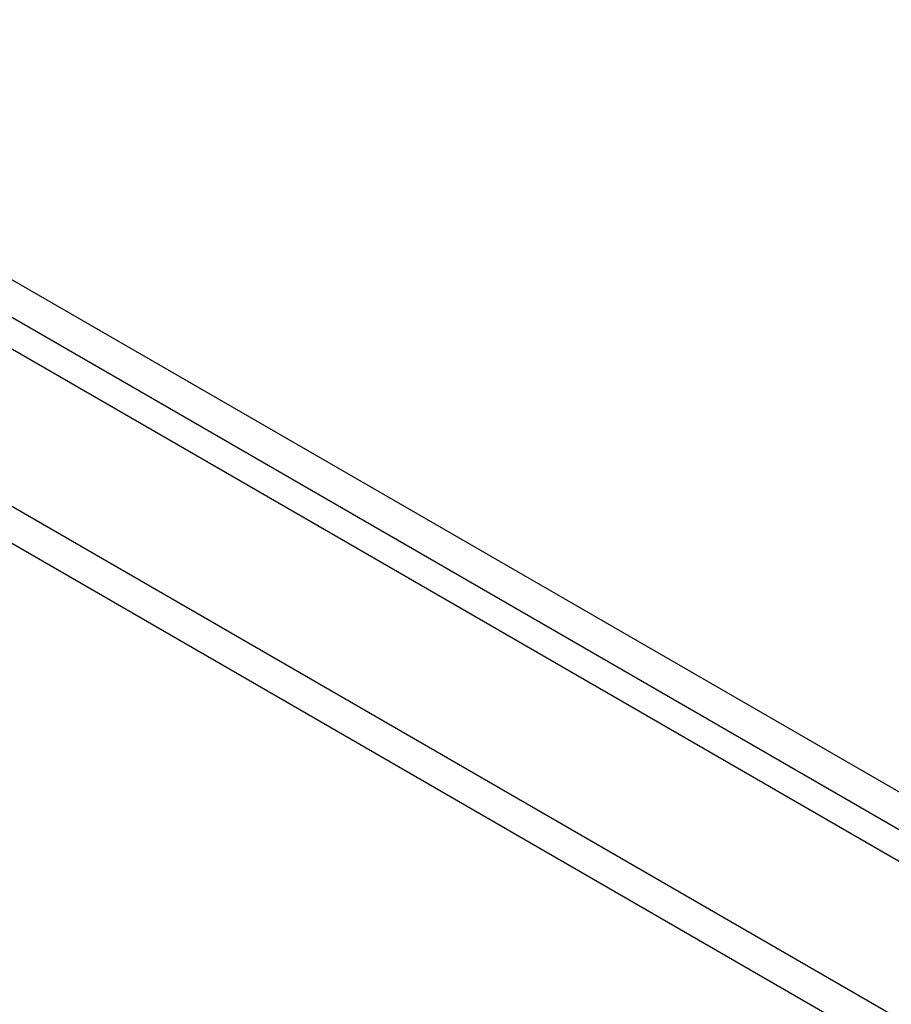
# Model space of a CAD drawing. Header units: inches. Extents: x 20 to 506, y 54 to 236.
# Tile 155 of 245: x 433.76 to 437.54, y 226.06 to 230.32. Entities that reach past the tile are written whole.
import ezdxf

# ---------------------------------------------------------------- set-up
doc = ezdxf.new("R2010")
doc.units = ezdxf.units.IN
doc.header["$MEASUREMENT"] = 0
doc.layers.add('Visible Edges(ANSI)', color=7, linetype='Continuous', lineweight=25)
doc.layers.add('Visible Tangent Edges(ANSI)', color=7, linetype='Continuous', lineweight=25)

msp = doc.modelspace()

# ---------------------------------------------------------------- linework, layer by layer
at = {"layer": 'Visible Edges(ANSI)'}
msp.add_line((430.6825, 230.6539), (464.3443, 211.2193), dxfattribs=at)
at = {"layer": 'Visible Tangent Edges(ANSI)'}
for p, q in [((464.6151, 211.3608), (430.814, 230.8759)), ((430.744, 230.7547), (464.5451, 211.2396)), ((430.092, 230.3131), (463.7539, 210.8784)), ((463.6839, 210.7572), (430.022, 230.1918))]:
    msp.add_line(p, q, dxfattribs=at)

doc.saveas('drawing.dxf')
